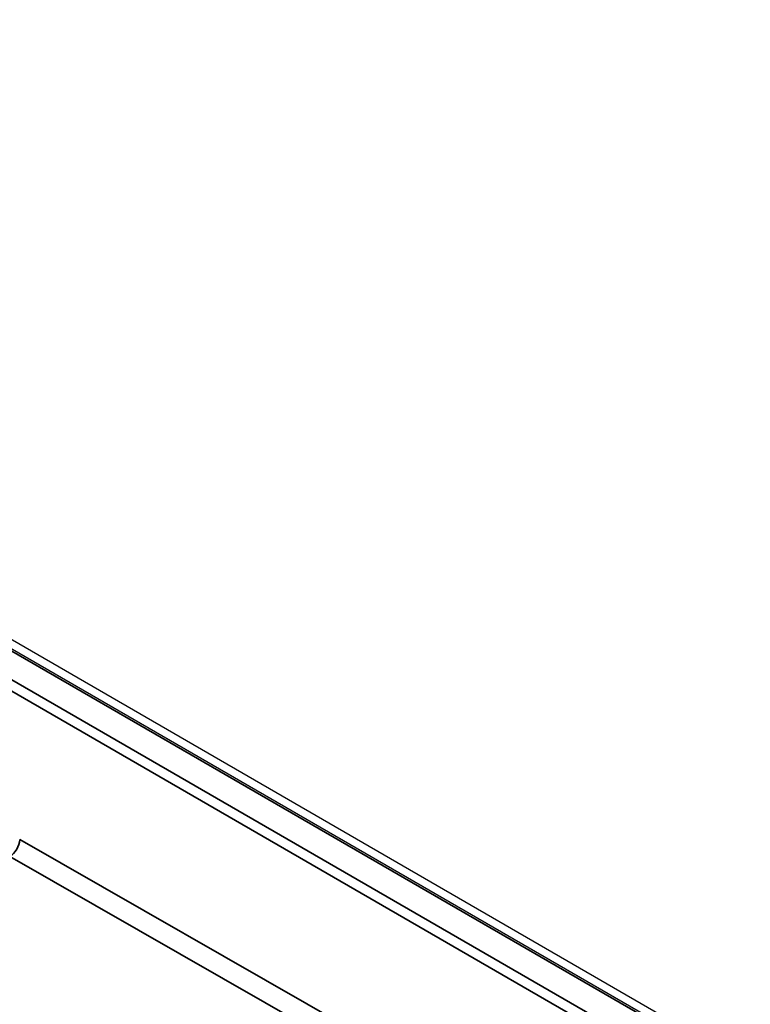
# Model space of a CAD drawing. Header units: millimetres. Extents: x -6858 to 6858, y -375 to 4365.
# Tile 30 of 97: x 2431 to 2457, y 1150 to 1185. Entities that reach past the tile are written whole.
import ezdxf

# ---------------------------------------------------------------- set-up
doc = ezdxf.new("R2010")
doc.units = ezdxf.units.MM
doc.header["$LTSCALE"] = 15
doc.layers.add('_Sichtbarkanten', color=7, linetype='Continuous', lineweight=25)
doc.layers.add('Sichtbar schmal (ISO)', color=7, linetype='Continuous', lineweight=35)

msp = doc.modelspace()

# ---------------------------------------------------------------- linework, layer by layer
at = {"layer": '_Sichtbarkanten'}
for p, q in [((2207.637, 1291.57), (2594.643, 1068.132)), ((2208.078, 1291.638), (2594.653, 1068.449))]:
    msp.add_line(p, q, dxfattribs=at)
at = {"layer": 'Sichtbar schmal (ISO)'}
for p, q in [((2594.518, 1068.119), (2207.512, 1291.557)), ((2206.628, 1291.04), (2593.622, 1067.609)), ((2593.445, 1067.306), (2206.451, 1290.737)), ((2430.808, 1156.063), (2590.302, 1064.96)), ((2589.599, 1064.555), (2430.455, 1155.458))]:
    msp.add_line(p, q, dxfattribs=at)
msp.add_ellipse((2430.454, 1155.866), major_axis=(-0.25, -0.433), ratio=0.577349, start_param=0.785405, end_param=2.338748, dxfattribs=at)

doc.saveas('drawing.dxf')
